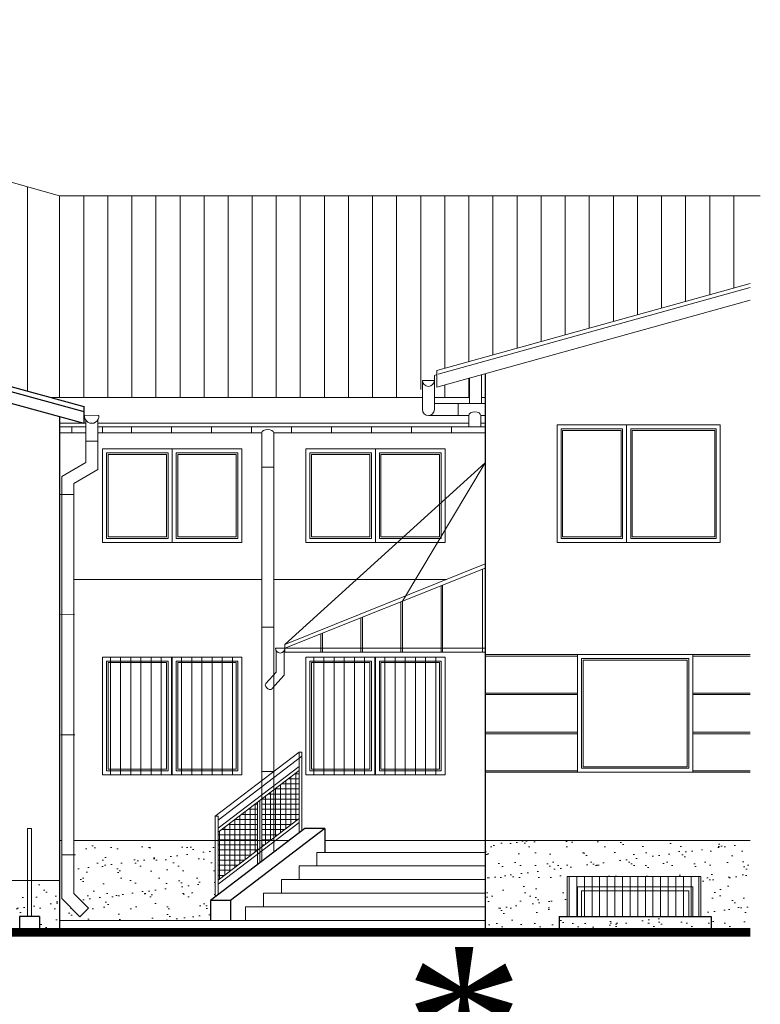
# Model space of a CAD drawing. Header units: millimetres. Extents: x -26513 to 76799, y 0 to 112149.
# Tile 84 of 98: x 65078 to 66004, y 96283 to 97512. Entities that reach past the tile are written whole.
import ezdxf

# ---------------------------------------------------------------- set-up
doc = ezdxf.new("R2010")
doc.units = ezdxf.units.MM
doc.header["$LTSCALE"] = 2
for name, color, linetype, lineweight in [('hacz  do wyłaczenia', 161, 'Continuous', 5), ('rynna-41', 22, 'Continuous', 18), ('stolarka', 6, 'Continuous', 9), ('widok', 3, 'Continuous', 13), ('ZMIANY', 90, 'Continuous', 25)]:
    doc.layers.add(name, color=color, linetype=linetype, lineweight=lineweight)
doc.layers.add('istn.śiany', color=2, linetype='Continuous')

msp = doc.modelspace()

# ---------------------------------------------------------------- hatches: boundary and pattern name
at = {"layer": 'hacz  do wyłaczenia'}
h = msp.add_hatch(dxfattribs=at)
h.set_pattern_fill('ANSI31', color=256, scale=4, angle=45, style=0)
h.set_pattern_definition([(90, (-632.209, 3420.607), (-12.7, 3e-15), [])])
h.paths.add_polyline_path([(65435.9, 96716.3), (65609.9, 96716.3), (65609.9, 96569.3), (65435.9, 96569.3)])
h.paths.add_polyline_path([(65181.9, 96716.3), (65355.9, 96716.3), (65355.9, 96569.3), (65181.9, 96569.3)])
at = {"layer": 'hacz  do wyłaczenia', "linetype": 'Continuous'}
h = msp.add_hatch(dxfattribs=at)
h.set_pattern_fill('NET', color=256, scale=2, style=0)
h.set_pattern_definition([(0, (45605.166, -9576.007), (0, 6.35), []), (90, (45605.166, -9576.007), (-6.35, 4e-16), [])])
h.paths.add_polyline_path([(65326.3, 96497.6), (65326.3, 96487.3), (65375.5, 96487.3), (65375.5, 96534.9)])
h.paths.add_polyline_path([(65326.3, 96487.3), (65326.3, 96437.6), (65375.5, 96475), (65375.5, 96487.3)])
h.paths.add_polyline_path([(65380.9, 96479.1), (65395.9, 96490.5), (65395.9, 96550.5), (65380.9, 96539.1)])
h.paths.add_polyline_path([(65395.9, 96490.5), (65427.6, 96514.6), (65427.6, 96574.5), (65395.9, 96550.5)])
at = {"layer": 'hacz  do wyłaczenia'}
h = msp.add_hatch(dxfattribs=at)
h.set_pattern_fill('ANSI31', color=256, scale=3, angle=45, style=0)
h.set_pattern_definition([(90, (44105.166, -9571.007), (-9.525, 6e-16), [])])
h.paths.add_polyline_path([(65929.5, 96392.1), (65762.4, 96392.1), (65762.4, 96442.1), (65929.5, 96442.1)])
at = {"layer": 'widok'}
h = msp.add_hatch(dxfattribs=at)
h.set_pattern_fill('AR-SAND', color=256, scale=0.6, style=0)
h.paths.add_polyline_path([(65088.4, 96437.3), (65066.4, 96437.3), (65066.4, 96382.3), (65078.4, 96382.3), (65078.4, 96392.3), (65088.4, 96392.3)])
h.paths.add_polyline_path([(65128.4, 96437.3), (65093.4, 96437.3), (65093.4, 96392.3), (65103.4, 96392.3), (65103.4, 96377.3), (65128.4, 96377.3)])
h.paths.add_polyline_path([(65316.9, 96387.3), (65316.9, 96412.3), (65322.9, 96416.8), (65322.9, 96487.3), (65146, 96487.3), (65146, 96421), (65164.3, 96402.5), (65153.6, 96392), (65131, 96414.8), (65131, 96487.3), (65128.4, 96487.3), (65128.4, 96387.3)])
h = msp.add_hatch(dxfattribs=at)
h.set_pattern_fill('AR-SAND', color=256, scale=0.6, style=0)
h.paths.add_polyline_path([(65929.5, 96442.1), (65929.5, 96392.3), (65942.4, 96392.3), (65942.4, 96377.3), (65991.4, 96377.3), (65991.4, 96487.3), (65659.9, 96487.3), (65659.9, 96377.3), (65752.4, 96377.3), (65752.4, 96392.3), (65762.4, 96392.3), (65762.4, 96442.1)])
h = msp.add_hatch(dxfattribs=at)
h.set_pattern_fill('AR-SAND', color=256, scale=0.6, style=0)
h.paths.add_polyline_path([(65762.4, 96392.1), (65762.4, 96392.3), (65752.4, 96392.3), (65752.4, 96377.3), (65942.4, 96377.3), (65942.4, 96392.3), (65929.5, 96392.3), (65929.5, 96392.1)])

# ---------------------------------------------------------------- linework, layer by layer
at = {"layer": 'hacz  do wyłaczenia'}
for p, q in [((65088.4, 97303.6), (65088.4, 97048.3)), ((65128.4, 97292.3), (65128.4, 97040.3)), ((65158.5, 97292.3), (65158.5, 97040.3)), ((65188.6, 97292.3), (65188.6, 97040.3)), ((65218.6, 97292.3), (65218.6, 97040.3)), ((65248.7, 97292.3), (65248.7, 97040.3)), ((65278.8, 97292.3), (65278.8, 97040.3)), ((65308.9, 97292.3), (65308.9, 97040.3)), ((65338.9, 97292.3), (65338.9, 97040.3)), ((65369, 97292.3), (65369, 97040.3)), ((65399.1, 97292.3), (65399.1, 97040.3)), ((65429.1, 97292.3), (65429.1, 97040.3)), ((65459.2, 97292.3), (65459.2, 97040.3)), ((65489.3, 97292.3), (65489.3, 97040.3)), ((65519.3, 97292.3), (65519.3, 97040.3)), ((65549.4, 97292.3), (65549.4, 97040.3)), ((65579.5, 97292.3), (65579.5, 97050.3)), ((65609.6, 97292.3), (65609.6, 97076.9)), ((65639.7, 97292.3), (65639.7, 97085.3)), ((65669.8, 97292.3), (65669.8, 97093.6)), ((65699.9, 97292.3), (65699.9, 97101.9)), ((65730, 97292.3), (65730, 97110.3)), ((65760.1, 97292.3), (65760.1, 97118.6)), ((65790.2, 97292.3), (65790.2, 97127)), ((65820.3, 97292.3), (65820.3, 97135.3)), ((65850.4, 97292.3), (65850.4, 97143.7)), ((65880.5, 97292.3), (65880.5, 97152)), ((65910.6, 97292.3), (65910.6, 97160.4)), ((65940.7, 97292.3), (65940.7, 97168.7)), ((65970.8, 97292.3), (65970.8, 97177.1)), ((65639.7, 97064.5), (65639.7, 97040.3)), ((65609.6, 97056.1), (65609.6, 97040.3)), ((65626.2, 97032.8), (65626.2, 97017.9)), ((65143.8, 97003.9), (65143.8, 96996.4)), ((65182.1, 97003.9), (65182.1, 96996.4)), ((65218, 97003.9), (65218, 96996.4)), ((65268, 97003.9), (65268, 96996.4)), ((65268, 97003.9), (65268, 96996.4)), ((65318, 97003.9), (65318, 96996.4)), ((65368, 97003.9), (65368, 96996.4)), ((65418, 97003.9), (65418, 96996.4)), ((65468, 97003.9), (65468, 96996.4)), ((65518, 97003.9), (65518, 96996.4)), ((65568, 97003.9), (65568, 96996.4)), ((65618, 97003.9), (65618, 96996.4)), ((65176, 96985.7), (65161, 96985.7)), ((65395.9, 96953.4), (65380.9, 96953.4)), ((65146, 96919.2), (65128.4, 96919.1)), ((65146.8, 96769.2), (65129.2, 96769.1)), ((65395.9, 96753.4), (65380.9, 96753.4)), ((65147.5, 96619.2), (65129.9, 96619.1)), ((65395.9, 96573.4), (65380.9, 96573.4)), ((65148.3, 96469.2), (65130.7, 96469.1))]:
    msp.add_line(p, q, dxfattribs=at)
msp.add_lwpolyline([(65762.4, 96442.1), (65929.5, 96442.1), (65929.5, 96392.1), (65762.4, 96392.1)], close=True, dxfattribs=at)
at = {"layer": 'istn.śiany'}
for p, q in [((64347.4, 97252.3), (65158.4, 97029)), ((64347.4, 97246.1), (65158.4, 97022.8)), ((64347.4, 97231.5), (65158.4, 97008.3)), ((65659.9, 97070.1), (65659.9, 96377.3)), ((65659.9, 97070.1), (65659.9, 96377.3)), ((65158.4, 97029.8), (65158.4, 97009)), ((65128.4, 97016.5), (65128.4, 96377.3)), ((65434.9, 96502.3), (65316.9, 96412.3)), ((65459.9, 96502.3), (65341.9, 96412.3)), ((65459.9, 96502.3), (65434.9, 96502.3)), ((65459.9, 96502.3), (65459.9, 96472.3)), ((65316.9, 96412.3), (65316.9, 96387.3)), ((65341.9, 96412.3), (65316.9, 96412.3)), ((65341.9, 96412.3), (65341.9, 96387.3)), ((65341.9, 96412.3), (65341.9, 96387.3)), ((65078.4, 96392.3), (65078.4, 96377.3)), ((65103.4, 96392.3), (65078.4, 96392.3)), ((65103.4, 96392.3), (65103.4, 96377.3)), ((65752.4, 96392.3), (65942.4, 96392.3)), ((65752.4, 96392.3), (65752.4, 96377.3)), ((65942.4, 96392.3), (65942.4, 96377.3))]:
    msp.add_line(p, q, dxfattribs=at)
at = {"layer": 'rynna-41'}
for p, q in [((65599.9, 97069), (65596.6, 97068.1)), ((65596.6, 97068.1), (65596.6, 97025.4)), ((65640.7, 97064.8), (65640.7, 97032.8)), ((65655.7, 97068.9), (65655.7, 97032.8)), ((65581.6, 97061.8), (65581.6, 97025.4)), ((65581.6, 97061.8), (65596.6, 97061.8)), ((65596.6, 97032.9), (65655.7, 97032.8)), ((65655.7, 97032.9), (65659.9, 97032.9)), ((65177.4, 97018.1), (65159.5, 97018.2)), ((65589.1, 97017.9), (65639.6, 97017.9)), ((65639.6, 97017.9), (65639.6, 97003.9)), ((65654.6, 97017.9), (65654.6, 97003.9)), ((65654.6, 97017.9), (65659.9, 97017.9)), ((65161, 97003.9), (65128.4, 97003.9)), ((65161, 97012.2), (65161, 96959.1)), ((65176, 97012.2), (65176, 96950.4)), ((65659.9, 97003.9), (65176, 97003.9)), ((65161, 96996.4), (65128.4, 96996.4)), ((65380.9, 96996.4), (65176, 96996.4)), ((65380.9, 96996.4), (65380.9, 96461.1)), ((65395.9, 96996.4), (65395.9, 96472.5)), ((65659.9, 96996.4), (65395.9, 96996.4)), ((65161, 96959.1), (65131, 96941.7)), ((65131, 96941.7), (65131, 96414.8)), ((65176, 96950.4), (65146, 96933.1)), ((65146, 96933.1), (65146, 96421)), ((65398.9, 96724), (65398.9, 96697.4)), ((65408.9, 96724), (65408.9, 96693.6)), ((65398.9, 96697.4), (65385.9, 96683.1)), ((65408.9, 96693.6), (65393.4, 96676.4)), ((65395.9, 96679.2), (65395.9, 96472.5)), ((65131, 96414.8), (65153.6, 96392)), ((65146, 96421), (65164.3, 96402.5)), ((65164.3, 96402.5), (65153.6, 96392))]:
    msp.add_line(p, q, dxfattribs=at)
for centre, radius, start, end in [((65589.1, 97061.8), 7.5, 180, 0), ((65168.5, 97017.2), 9, 173.5666, 5.7316), ((65589.1, 97025.4), 7.5, 180, 0)]:
    msp.add_arc(centre, radius, start, end, dxfattribs=at)
for centre, major_axis, ratio, start_param, end_param in [((65647.1, 97017.9), (-7.5, 0), 0.623898, 3.141593, 6.283185), ((65388.4, 96996.4), (-7.5, 0), 0.517905, 3.141593, 6.283185), ((65389.6, 96679.7), (-3.71, 3.35), 0.608904, 0, 3.141593)]:
    msp.add_ellipse(centre, major_axis=major_axis, ratio=ratio, start_param=start_param, end_param=end_param, dxfattribs=at)
at = {"layer": 'stolarka'}
for p, q in [((65599.9, 97074.2), (65991.4, 97182.8)), ((65601.3, 97069.4), (65991.4, 97177.6)), ((65599.9, 97053.5), (65991.4, 97162.1)), ((65599.9, 97074.2), (65599.9, 97053.5)), ((65599.9, 97074.2), (65599.9, 97053.5)), ((65749.9, 97006.2), (65953.9, 97006.2)), ((65749.9, 97006.2), (65749.9, 96859.2)), ((65836.9, 97006.2), (65836.9, 96859.2)), ((65953.9, 97006.2), (65953.9, 96859.2)), ((65754.9, 97001.2), (65754.9, 96864.2)), ((65754.9, 97001.2), (65831.9, 97001.2)), ((65756.9, 96999.2), (65756.9, 96866.2)), ((65756.9, 96999.2), (65829.9, 96999.2)), ((65829.9, 96999.2), (65829.9, 96866.2)), ((65831.9, 97001.2), (65831.9, 96864.2)), ((65841.9, 97001.2), (65948.9, 97001.2)), ((65841.9, 97001.2), (65841.9, 96864.2)), ((65843.9, 96999.2), (65946.9, 96999.2)), ((65843.9, 96999.2), (65843.9, 96866.2)), ((65946.9, 96999.2), (65946.9, 96866.2)), ((65948.9, 97001.2), (65948.9, 96864.2)), ((65181.9, 96976.3), (65181.9, 96859.3)), ((65355.9, 96976.3), (65181.9, 96976.3)), ((65186.9, 96971.3), (65186.9, 96864.3)), ((65263.9, 96971.3), (65186.9, 96971.3)), ((65261.9, 96969.3), (65188.9, 96969.3)), ((65188.9, 96969.3), (65188.9, 96866.3)), ((65355.9, 96976.3), (65230, 96976.3)), ((65263.9, 96971.3), (65230, 96971.3)), ((65261.9, 96969.3), (65230, 96969.3)), ((65261.9, 96969.3), (65261.9, 96866.3)), ((65261.9, 96969.3), (65261.9, 96866.3)), ((65263.9, 96971.3), (65263.9, 96864.3)), ((65263.9, 96971.3), (65263.9, 96864.3)), ((65268.9, 96976.3), (65268.9, 96859.3)), ((65268.9, 96976.3), (65268.9, 96859.3)), ((65273.9, 96971.3), (65273.9, 96864.3)), ((65350.9, 96971.3), (65273.9, 96971.3)), ((65273.9, 96971.3), (65273.9, 96864.3)), ((65350.9, 96971.3), (65273.9, 96971.3)), ((65348.9, 96969.3), (65275.9, 96969.3)), ((65275.9, 96969.3), (65275.9, 96866.3)), ((65348.9, 96969.3), (65275.9, 96969.3)), ((65275.9, 96969.3), (65275.9, 96866.3)), ((65348.9, 96969.3), (65348.9, 96866.3)), ((65348.9, 96969.3), (65348.9, 96866.3)), ((65350.9, 96971.3), (65350.9, 96864.3)), ((65350.9, 96971.3), (65350.9, 96864.3)), ((65355.9, 96976.3), (65355.9, 96859.3)), ((65355.9, 96976.3), (65355.9, 96859.3)), ((65435.9, 96976.3), (65435.9, 96859.3)), ((65609.9, 96976.3), (65435.9, 96976.3)), ((65440.9, 96971.3), (65440.9, 96864.3)), ((65517.9, 96971.3), (65440.9, 96971.3)), ((65442.9, 96969.3), (65442.9, 96866.3)), ((65515.9, 96969.3), (65442.9, 96969.3)), ((65515.9, 96969.3), (65515.9, 96866.3)), ((65517.9, 96971.3), (65517.9, 96864.3)), ((65522.9, 96976.3), (65522.9, 96859.3)), ((65527.9, 96971.3), (65527.9, 96864.3)), ((65604.9, 96971.3), (65527.9, 96971.3)), ((65529.9, 96969.3), (65529.9, 96866.3)), ((65602.9, 96969.3), (65529.9, 96969.3)), ((65602.9, 96969.3), (65602.9, 96866.3)), ((65604.9, 96971.3), (65604.9, 96864.3)), ((65609.9, 96976.3), (65609.9, 96859.3)), ((65261.9, 96866.3), (65188.9, 96866.3)), ((65261.9, 96866.3), (65230, 96866.3)), ((65348.9, 96866.3), (65275.9, 96866.3)), ((65348.9, 96866.3), (65275.9, 96866.3)), ((65515.9, 96866.3), (65442.9, 96866.3)), ((65602.9, 96866.3), (65529.9, 96866.3)), ((65756.9, 96866.2), (65829.9, 96866.2)), ((65843.9, 96866.2), (65946.9, 96866.2)), ((65355.9, 96859.3), (65181.9, 96859.3)), ((65263.9, 96864.3), (65186.9, 96864.3)), ((65263.9, 96864.3), (65230, 96864.3)), ((65355.9, 96859.3), (65230, 96859.3)), ((65350.9, 96864.3), (65273.9, 96864.3)), ((65350.9, 96864.3), (65273.9, 96864.3)), ((65609.9, 96859.3), (65435.9, 96859.3)), ((65517.9, 96864.3), (65440.9, 96864.3)), ((65604.9, 96864.3), (65527.9, 96864.3)), ((65749.9, 96859.2), (65953.9, 96859.2)), ((65754.9, 96864.2), (65831.9, 96864.2)), ((65841.9, 96864.2), (65948.9, 96864.2)), ((65380.9, 96813.3), (65146, 96813.3)), ((65611.8, 96813.3), (65395.9, 96813.3)), ((65659.9, 96719.3), (65919.4, 96719.3)), ((65775.4, 96719.3), (65775.4, 96572.3)), ((65919.4, 96719.3), (65991.4, 96719.3)), ((65919.4, 96719.3), (65919.4, 96572.3)), ((65355.9, 96716.3), (65181.9, 96716.3)), ((65181.9, 96716.3), (65181.9, 96569.3)), ((65186.9, 96711.3), (65186.9, 96574.3)), ((65263.9, 96711.3), (65186.9, 96711.3)), ((65261.9, 96709.3), (65188.9, 96709.3)), ((65188.9, 96709.3), (65188.9, 96576.3)), ((65355.9, 96716.3), (65230, 96716.3)), ((65263.9, 96711.3), (65230, 96711.3)), ((65261.9, 96709.3), (65230, 96709.3)), ((65261.9, 96709.3), (65261.9, 96576.3)), ((65261.9, 96709.3), (65261.9, 96576.3)), ((65263.9, 96711.3), (65263.9, 96574.3)), ((65263.9, 96711.3), (65263.9, 96574.3)), ((65268.9, 96716.3), (65268.9, 96569.3)), ((65268.9, 96716.3), (65268.9, 96569.3)), ((65350.9, 96711.3), (65273.9, 96711.3)), ((65273.9, 96711.3), (65273.9, 96574.3)), ((65350.9, 96711.3), (65273.9, 96711.3)), ((65273.9, 96711.3), (65273.9, 96574.3)), ((65348.9, 96709.3), (65275.9, 96709.3)), ((65275.9, 96709.3), (65275.9, 96576.3)), ((65348.9, 96709.3), (65275.9, 96709.3)), ((65275.9, 96709.3), (65275.9, 96576.3)), ((65348.9, 96709.3), (65348.9, 96576.3)), ((65348.9, 96709.3), (65348.9, 96576.3)), ((65350.9, 96711.3), (65350.9, 96574.3)), ((65350.9, 96711.3), (65350.9, 96574.3)), ((65355.9, 96716.3), (65355.9, 96569.3)), ((65355.9, 96716.3), (65355.9, 96569.3)), ((65609.9, 96716.3), (65435.9, 96716.3)), ((65435.9, 96716.3), (65435.9, 96569.3)), ((65440.9, 96711.3), (65440.9, 96574.3)), ((65517.9, 96711.3), (65440.9, 96711.3)), ((65442.9, 96709.3), (65442.9, 96576.3)), ((65515.9, 96709.3), (65442.9, 96709.3)), ((65515.9, 96709.3), (65515.9, 96576.3)), ((65517.9, 96711.3), (65517.9, 96574.3)), ((65522.9, 96716.3), (65522.9, 96569.3)), ((65527.9, 96711.3), (65527.9, 96574.3)), ((65604.9, 96711.3), (65527.9, 96711.3)), ((65529.9, 96709.3), (65529.9, 96576.3)), ((65602.9, 96709.3), (65529.9, 96709.3)), ((65602.9, 96709.3), (65602.9, 96576.3)), ((65604.9, 96711.3), (65604.9, 96574.3)), ((65609.9, 96716.3), (65609.9, 96569.3)), ((65659.9, 96717.3), (65775.4, 96717.3)), ((65780.4, 96714.3), (65914.4, 96714.3)), ((65780.4, 96714.3), (65780.4, 96577.3)), ((65782.4, 96712.3), (65782.4, 96579.3)), ((65782.4, 96712.3), (65912.4, 96712.3)), ((65912.4, 96712.3), (65912.4, 96579.3)), ((65914.4, 96714.3), (65914.4, 96577.3)), ((65919.4, 96717.3), (65991.4, 96717.3)), ((65659.9, 96671.3), (65775.4, 96671.3)), ((65919.4, 96671.3), (65991.4, 96671.3)), ((65659.9, 96669.3), (65775.4, 96669.3)), ((65919.4, 96669.3), (65991.4, 96669.3)), ((65659.9, 96622.3), (65775.4, 96622.3)), ((65659.9, 96620.3), (65775.4, 96620.3)), ((65919.4, 96622.3), (65991.4, 96622.3)), ((65919.4, 96620.3), (65991.4, 96620.3)), ((65263.9, 96574.3), (65186.9, 96574.3)), ((65261.9, 96576.3), (65188.9, 96576.3)), ((65261.9, 96576.3), (65230, 96576.3)), ((65263.9, 96574.3), (65230, 96574.3)), ((65350.9, 96574.3), (65273.9, 96574.3)), ((65350.9, 96574.3), (65273.9, 96574.3)), ((65348.9, 96576.3), (65275.9, 96576.3)), ((65348.9, 96576.3), (65275.9, 96576.3)), ((65517.9, 96574.3), (65440.9, 96574.3)), ((65515.9, 96576.3), (65442.9, 96576.3)), ((65604.9, 96574.3), (65527.9, 96574.3)), ((65602.9, 96576.3), (65529.9, 96576.3)), ((65659.9, 96574.3), (65775.4, 96574.3)), ((65659.9, 96572.3), (65991.4, 96572.3)), ((65780.4, 96577.3), (65914.4, 96577.3)), ((65782.4, 96579.3), (65912.4, 96579.3)), ((65919.4, 96574.3), (65991.4, 96574.3)), ((65355.9, 96569.3), (65181.9, 96569.3)), ((65355.9, 96569.3), (65230, 96569.3)), ((65609.9, 96569.3), (65435.9, 96569.3)), ((65775.4, 96429.3), (65775.4, 96392.3)), ((65775.4, 96429.3), (65919.4, 96429.3)), ((65780.4, 96424.3), (65780.4, 96392.3)), ((65780.4, 96424.3), (65914.4, 96424.3)), ((65914.4, 96424.3), (65914.4, 96392.3)), ((65919.4, 96429.3), (65919.4, 96392.3))]:
    msp.add_line(p, q, dxfattribs=at)
at = {"layer": 'widok'}
for p, q in [((64347.4, 97512.3), (65128.4, 97292.3)), ((66003.9, 97292.3), (65128.4, 97292.3)), ((65117.5, 97040.3), (65581.6, 97040.3)), ((65596.6, 97040.3), (65640.7, 97040.3)), ((65655.7, 97040.3), (65659.9, 97040.3)), ((65161, 97008.3), (65128.4, 97008.3)), ((65639.6, 97008.3), (65176, 97008.3)), ((65659.9, 97008.3), (65654.6, 97008.3)), ((65409.9, 96731.9), (65659.9, 96958.9)), ((65659.9, 96958.9), (65556.9, 96786.1)), ((65659.9, 96832.7), (65409.9, 96731.9)), ((65659.9, 96827.3), (65409.9, 96727.3)), ((65656.9, 96826.1), (65656.9, 96722.3)), ((65604.9, 96805.3), (65604.9, 96722.3)), ((65606.9, 96806.1), (65606.9, 96722.3)), ((65554.9, 96785.3), (65554.9, 96722.3)), ((65556.9, 96786.1), (65556.9, 96722.3)), ((65504.9, 96765.3), (65504.9, 96722.3)), ((65506.9, 96766.1), (65506.9, 96722.3)), ((65454.9, 96745.3), (65454.9, 96722.3)), ((65456.9, 96746.1), (65456.9, 96722.3)), ((65409.9, 96731.9), (65409.9, 96722.3)), ((65409.9, 96727.3), (65397.9, 96727.3)), ((65659.9, 96727.3), (65409.9, 96727.3)), ((65659.9, 96722.3), (65409.9, 96722.3)), ((65427.6, 96597.3), (65322.9, 96517.7)), ((65431.1, 96592.3), (65326.3, 96512.6)), ((65427.6, 96579.6), (65326.3, 96502.6)), ((65427.6, 96574.5), (65326.3, 96497.6)), ((65659.9, 96572.3), (65659.9, 96572.3)), ((65375.5, 96534.9), (65375.5, 96456.9)), ((65378.5, 96537.2), (65378.5, 96459.2)), ((65427.6, 96514.6), (65326.3, 96437.6)), ((65427.6, 96509.6), (65326.3, 96432.6)), ((65093.4, 96502.3), (65088.4, 96502.3)), ((65088.4, 96392.3), (65088.4, 96502.3)), ((65093.4, 96392.3), (65093.4, 96502.3)), ((65131, 96487.3), (65128.4, 96487.3)), ((65415.3, 96487.3), (65146, 96487.3)), ((65415.3, 96487.3), (65395.9, 96487.3)), ((65659.9, 96487.3), (65459.9, 96487.3)), ((65459.9, 96487.3), (65991.4, 96487.3)), ((65659.9, 96472.3), (65449.9, 96472.3)), ((65449.9, 96472.3), (65449.9, 96455.3)), ((65659.9, 96455.3), (65427.7, 96455.3)), ((65427.7, 96455.3), (65427.7, 96438.3)), ((65128.4, 96437.3), (65066.4, 96437.3)), ((65659.9, 96438.3), (65405.4, 96438.3)), ((65405.4, 96438.3), (65405.4, 96421.3)), ((65659.9, 96421.3), (65383.1, 96421.3)), ((65383.1, 96421.3), (65383.1, 96404.3)), ((65659.9, 96404.3), (65360.8, 96404.3)), ((65360.8, 96404.3), (65360.8, 96387.3)), ((65659.9, 96387.3), (65128.4, 96387.3)), ((65659.9, 96387.3), (65230, 96387.3)), ((65991.4, 96377.3), (53754.3, 96377.3)), ((65991.4, 96377.1), (53754.3, 96377.1)), ((65991.4, 96376.9), (53754.3, 96376.9)), ((65991.4, 96376.7), (53754.3, 96376.7)), ((65991.4, 96376.5), (53754.3, 96376.5)), ((65991.4, 96376.3), (53754.3, 96376.3)), ((65991.4, 96376.1), (53754.3, 96376.1)), ((65991.4, 96375.9), (53754.3, 96375.9)), ((65991.4, 96375.7), (53754.3, 96375.7)), ((65991.4, 96375.5), (53754.3, 96375.5)), ((65991.4, 96375.3), (53754.3, 96375.3)), ((65991.4, 96375.1), (53754.3, 96375.1)), ((65991.4, 96374.9), (53754.3, 96374.9)), ((65991.4, 96374.7), (53754.3, 96374.7)), ((65991.4, 96374.5), (53754.3, 96374.5)), ((65991.4, 96374.3), (53754.3, 96374.3)), ((65991.4, 96374.1), (53754.3, 96374.1)), ((65991.4, 96373.9), (53754.3, 96373.9)), ((65991.4, 96373.7), (53754.3, 96373.7)), ((65991.4, 96373.5), (53754.3, 96373.5)), ((65991.4, 96373.3), (53754.3, 96373.3)), ((65991.4, 96373.1), (53754.3, 96373.1)), ((65991.4, 96372.9), (53754.3, 96372.9)), ((65991.4, 96372.7), (53754.3, 96372.7)), ((65991.4, 96372.5), (53754.3, 96372.5)), ((65991.4, 96372.3), (53754.3, 96372.3)), ((65991.4, 96372.1), (53754.3, 96372.1)), ((65991.4, 96371.9), (53754.3, 96371.9)), ((65991.4, 96371.7), (53754.3, 96371.7)), ((65991.4, 96371.5), (53754.3, 96371.5)), ((65991.4, 96371.3), (53754.3, 96371.3)), ((65991.4, 96371.1), (53754.3, 96371.1)), ((65991.4, 96370.9), (53754.3, 96370.9)), ((65991.4, 96370.7), (53754.3, 96370.7)), ((65991.4, 96370.5), (53754.3, 96370.5)), ((65991.4, 96370.3), (53754.3, 96370.3)), ((65991.4, 96370.1), (53754.3, 96370.1)), ((65991.4, 96369.9), (53754.3, 96369.9)), ((65991.4, 96369.7), (53754.3, 96369.7)), ((65991.4, 96369.5), (53754.3, 96369.5)), ((65991.4, 96369.3), (53754.3, 96369.3)), ((65991.4, 96369.1), (53754.3, 96369.1)), ((65991.4, 96368.9), (53754.3, 96368.9)), ((65991.4, 96368.7), (53754.3, 96368.7)), ((65991.4, 96368.5), (53754.3, 96368.5)), ((65991.4, 96368.3), (53754.3, 96368.3)), ((65991.4, 96368.1), (53754.3, 96368.1)), ((65991.4, 96367.9), (53754.3, 96367.9)), ((65991.4, 96367.7), (53754.3, 96367.7)), ((65991.4, 96367.5), (53754.3, 96367.5))]:
    msp.add_line(p, q, dxfattribs=at)
for points in [[(65427.6, 96496.7), (65427.6, 96597.3), (65431.1, 96597.3), (65431.1, 96499.4)], [(65322.9, 96417.1), (65322.9, 96517.7), (65326.3, 96517.7), (65326.3, 96419.7)]]:
    msp.add_lwpolyline(points, dxfattribs=at)
msp.add_arc((65403.9, 96727.3), 6, 180, 0, dxfattribs=at)

# ---------------------------------------------------------------- texts
at = {"layer": 'ZMIANY', "insert": (65558, 96354), "char_height": 200, "width": 631.404, "attachment_point": 1}
msp.add_mtext('{\\fTimes New Roman|b0|i0|c238|p18;*}', dxfattribs=at)

doc.saveas('drawing.dxf')
